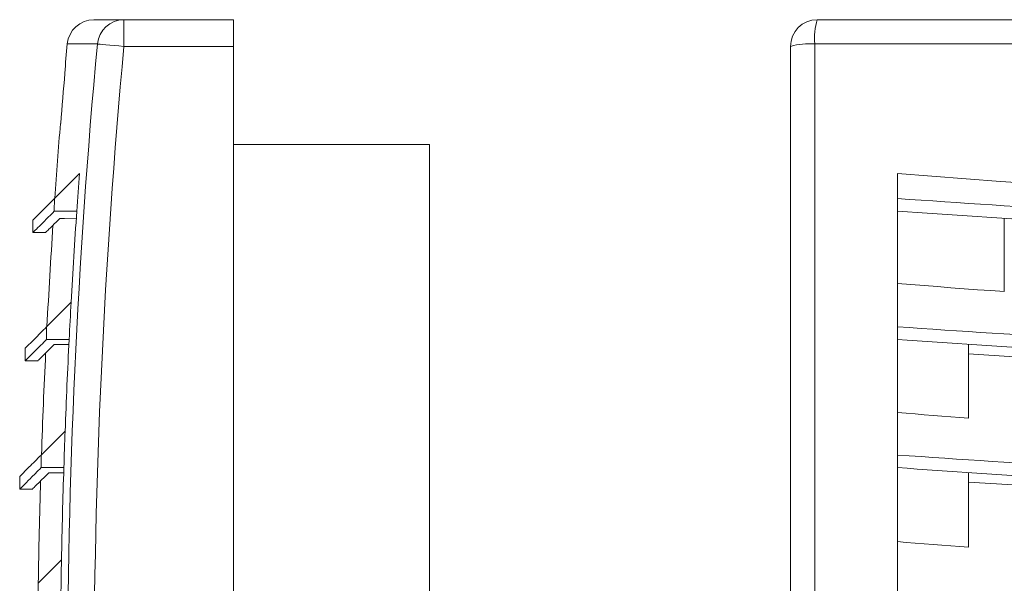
# Model space of a CAD drawing. Header units: millimetres. Extents: x 45 to 362, y 43 to 277.
# Tile 3 of 5: x 46 to 156, y 213 to 277. Entities that reach past the tile are written whole.
import ezdxf

# ---------------------------------------------------------------- set-up
doc = ezdxf.new("R2010")
doc.units = ezdxf.units.MM

msp = doc.modelspace()

# ---------------------------------------------------------------- linework, layer by layer
at = {"color": 7, "linetype": 'Continuous', "lineweight": 15}
for p, q in [((54.13, 276.69), (57.49, 276.69)), ((57.49, 276.69), (57.49, 273.69)), ((57.49, 276.69), (69.78, 276.69)), ((69.78, 276.69), (69.78, 273.69)), ((135.32, 276.69), (281.32, 276.69)), ((69.78, 273.69), (57.49, 273.69)), ((69.78, 127.69), (69.78, 273.69)), ((132.32, 127.69), (132.32, 273.69)), ((281.6, 273.97), (135.05, 273.97)), ((135.05, 273.97), (135.05, 127.42)), ((50.88, 270.69), (50.85, 270.69)), ((91.78, 262.69), (69.78, 262.69)), ((91.78, 262.69), (91.78, 138.69)), ((52.51, 259.42), (49.7, 256.61)), ((144.32, 259.42), (144.32, 256.61)), ((49.7, 256.61), (49.68, 255.18)), ((144.32, 256.61), (144.32, 255.2)), ((49.68, 255.18), (52.21, 255.21)), ((144.32, 255.2), (144.32, 244.96)), ((156.32, 246.16), (156.32, 254.37)), ((47.28, 254.2), (47.28, 252.78)), ((47.28, 252.78), (48.7, 252.78)), ((51.57, 244.96), (48.82, 242.21)), ((144.32, 244.96), (144.32, 242.21)), ((48.82, 242.21), (48.82, 240.8)), ((144.32, 242.21), (144.32, 240.8)), ((48.82, 240.8), (51.35, 240.8)), ((49.67, 240.23), (51.32, 240.23)), ((144.32, 240.8), (144.32, 230.5)), ((152.32, 231.96), (152.32, 240.23)), ((46.41, 239.8), (46.41, 238.38)), ((46.41, 238.38), (47.87, 238.38)), ((50.9, 230.5), (48.21, 227.81)), ((144.32, 230.5), (144.32, 227.81)), ((48.21, 227.81), (48.21, 226.4)), ((144.32, 227.81), (144.32, 226.4)), ((48.21, 226.4), (50.76, 226.4)), ((49.06, 225.83), (50.74, 225.83)), ((144.32, 226.4), (144.32, 216.04)), ((152.32, 217.48), (152.32, 225.83)), ((45.8, 225.4), (45.8, 223.98)), ((45.8, 223.98), (47.26, 223.98)), ((50.49, 216.04), (47.86, 213.41)), ((144.32, 216.04), (144.32, 213.41)), ((47.86, 213.41), (47.86, 212)), ((144.32, 213.41), (144.32, 212))]:
    msp.add_line(p, q, dxfattribs=at)
at = {"color": 8, "linetype": 'Continuous', "lineweight": 15}
msp.add_line((54.52, 273.97), (51.14, 273.97), dxfattribs=at)
at = {"color": 7, "linetype": 'Continuous', "lineweight": 15, "flags": 128}
for points in [[(57.49, 273.69), (56.94, 273.74), (56.41, 273.79), (55.92, 273.84), (55.48, 273.88), (55.11, 273.91), (54.82, 273.94), (54.62, 273.96), (54.52, 273.97)], [(50.37, 265.04), (50.37, 265.04), (50.38, 265.04), (50.39, 265.04), (50.4, 265.04)], [(272.32, 259.42), (260.73, 258.51), (249.11, 257.77), (237.47, 257.22), (225.82, 256.86), (214.15, 256.67), (202.49, 256.67), (190.83, 256.86), (179.17, 257.22), (167.53, 257.77), (155.91, 258.51), (144.32, 259.42)], [(52.16, 254.39), (52.15, 254.39), (50.84, 254.38), (50.29, 254.37)], [(156.32, 246.16), (154.82, 246.27), (153.32, 246.37), (151.82, 246.49), (150.32, 246.6), (148.82, 246.72), (147.32, 246.84), (145.82, 246.96), (144.32, 247.09)], [(152.32, 239.17), (159.18, 238.74), (166.04, 238.35), (172.91, 238.03), (179.79, 237.76), (186.67, 237.55), (193.55, 237.4), (200.44, 237.31), (207.32, 237.27)], [(152.32, 231.96), (151.32, 232.03), (150.32, 232.11), (149.32, 232.19), (148.32, 232.26), (147.32, 232.34), (146.32, 232.42), (145.32, 232.51), (144.32, 232.59)], [(152.32, 224.77), (159.18, 224.34), (166.04, 223.95), (172.91, 223.63), (179.79, 223.36), (186.67, 223.15), (193.55, 223), (200.44, 222.91), (207.32, 222.87)], [(152.32, 217.48), (151.32, 217.55), (150.32, 217.62), (149.32, 217.7), (148.32, 217.77), (147.32, 217.85), (146.32, 217.93), (145.32, 218.01), (144.32, 218.09)]]:
    msp.add_lwpolyline(points, dxfattribs=at)
at = {"color": 7, "linetype": 'Continuous', "lineweight": 15}
for centre, radius, start, end in [((54.13, 273.69), 3, 90, 174.7447), ((57.5, 273.7), 2.99, 90.1072, 174.88), ((135.32, 273.69), 3, 90, 180), ((142.42, 274.6), 7.4, 163.5767, 184.9081), ((847.78, 200.69), 800, 174.74471, 174.9802), ((847.78, 200.69), 796.64, 174.72247, 185.27753), ((847.78, 200.69), 793.65, 174.72247, 185.27753), ((134.41, 266.59), 7.4, 85.0919, 106.4233), ((847.78, 200.69), 799.97, 174.98001, 175.38601), ((847.78, 200.69), 800, 175.38631, 175.98892), ((847.78, 200.69), 797.44, 175.77644, 176.07986), ((847.78, 200.69), 797.44, 176.07986, 176.8177), ((847.78, 200.69), 800, 176.20677, 177.0225), ((847.78, 200.69), 800, 176.20682, 177.02255), ((847.78, 200.69), 797.44, 176.8177, 177.11725), ((847.78, 200.69), 797.44, 177.11725, 177.85772), ((847.78, 200.69), 800, 177.23609, 178.05527), ((847.78, 200.69), 800, 177.23604, 178.05522), ((847.78, 200.69), 797.44, 177.85772, 178.15278), ((847.78, 200.69), 797.44, 178.15278, 178.89687), ((847.78, 200.69), 800, 178.26467, 179.08739), ((847.78, 200.69), 800, 178.26462, 179.08735), ((847.78, 200.69), 797.44, 178.89687, 179.18772)]:
    msp.add_arc(centre, radius, start, end, dxfattribs=at)
for points, knots in [([(49.7, 256.61), (49.21, 256.12), (48.23, 255.14), (47.51, 254.42), (47.19, 254.1), (47.28, 254.19), (47.28, 254.19)], [0, 0, 0, 0, 0.333373, 0.666528, 0.99989, 1, 1, 1, 1]), ([(272.32, 256.61), (265.23, 256.12), (251.05, 255.15), (229.69, 254.38), (208.32, 254.1), (186.95, 254.38), (165.6, 255.15), (151.41, 256.12), (144.32, 256.61)], [0, 0, 0, 0, 0.166705, 0.333301, 0.5, 0.666701, 0.833297, 1, 1, 1, 1]), ([(47.33, 252.82), (47.32, 252.81), (47.28, 252.78), (47.64, 253.13), (48.38, 253.88), (49.25, 254.75), (49.68, 255.18)], [0, 0, 0, 0, 0.118267, 0.412251, 0.706163, 1, 1, 1, 1]), ([(50.29, 254.37), (50.09, 254.17), (49.49, 253.57), (48.85, 252.93), (48.75, 252.83), (48.7, 252.79)], [0, 0, 0, 0, 0.201382, 0.604193, 1, 1, 1, 1]), ([(144.32, 255.2), (150.28, 254.78), (162.19, 253.95), (180.11, 253.19), (198.06, 252.78), (216.31, 252.75), (234.83, 253.12), (253.61, 253.88), (266.08, 254.75), (272.32, 255.18)], [0, 0, 0, 0, 0.139965, 0.27998, 0.420021, 0.560061, 0.706744, 0.853391, 1, 1, 1, 1]), ([(48.82, 242.21), (48.34, 241.73), (47.38, 240.76), (46.57, 239.96), (46.46, 239.85), (46.41, 239.8)], [0, 0, 0, 0, 0.332781, 0.665973, 1, 1, 1, 1]), ([(272.32, 242.21), (265.24, 241.73), (251.07, 240.75), (229.72, 239.98), (208.32, 239.7), (186.92, 239.98), (165.57, 240.75), (151.4, 241.73), (144.32, 242.21)], [0, 0, 0, 0, 0.166391, 0.332987, 0.5, 0.667017, 0.833613, 1, 1, 1, 1]), ([(46.46, 238.43), (46.45, 238.42), (46.41, 238.38), (46.77, 238.75), (47.52, 239.5), (48.39, 240.36), (48.82, 240.8)], [0, 0, 0, 0, 0.120113, 0.41366, 0.707003, 1, 1, 1, 1]), ([(47.87, 238.43), (47.88, 238.44), (47.89, 238.44), (48.44, 239), (49.26, 239.82), (49.67, 240.23)], [0, 0, 0, 0, 0.248397, 0.623967, 1, 1, 1, 1]), ([(144.32, 240.8), (150.27, 240.38), (162.18, 239.55), (180.1, 238.79), (198.05, 238.38), (216.31, 238.35), (234.84, 238.73), (253.62, 239.5), (266.09, 240.36), (272.32, 240.8)], [0, 0, 0, 0, 0.139835, 0.279831, 0.419926, 0.560057, 0.70683, 0.853502, 1, 1, 1, 1]), ([(48.21, 227.81), (47.73, 227.33), (46.76, 226.36), (45.96, 225.56), (45.85, 225.45), (45.8, 225.4)], [0, 0, 0, 0, 0.332781, 0.665973, 1, 1, 1, 1]), ([(272.32, 227.81), (265.24, 227.33), (251.07, 226.35), (229.72, 225.58), (208.32, 225.3), (186.92, 225.58), (165.57, 226.35), (151.4, 227.33), (144.32, 227.81)], [0, 0, 0, 0, 0.166391, 0.332987, 0.5, 0.667017, 0.833613, 1, 1, 1, 1]), ([(45.84, 224.03), (45.83, 224.02), (45.8, 223.98), (46.16, 224.34), (46.91, 225.1), (47.78, 225.96), (48.21, 226.4)], [0, 0, 0, 0, 0.120113, 0.41366, 0.707003, 1, 1, 1, 1]), ([(47.26, 224.03), (47.26, 224.04), (47.27, 224.04), (47.83, 224.6), (48.65, 225.42), (49.06, 225.83)], [0, 0, 0, 0, 0.248397, 0.623967, 1, 1, 1, 1]), ([(144.32, 226.4), (150.27, 225.98), (162.18, 225.15), (180.1, 224.39), (198.05, 223.98), (216.31, 223.95), (234.84, 224.33), (253.62, 225.1), (266.09, 225.96), (272.32, 226.4)], [0, 0, 0, 0, 0.139835, 0.279831, 0.419926, 0.560057, 0.70683, 0.853502, 1, 1, 1, 1])]:
    msp.add_open_spline(points, degree=3, knots=knots, dxfattribs=at)

doc.saveas('drawing.dxf')
